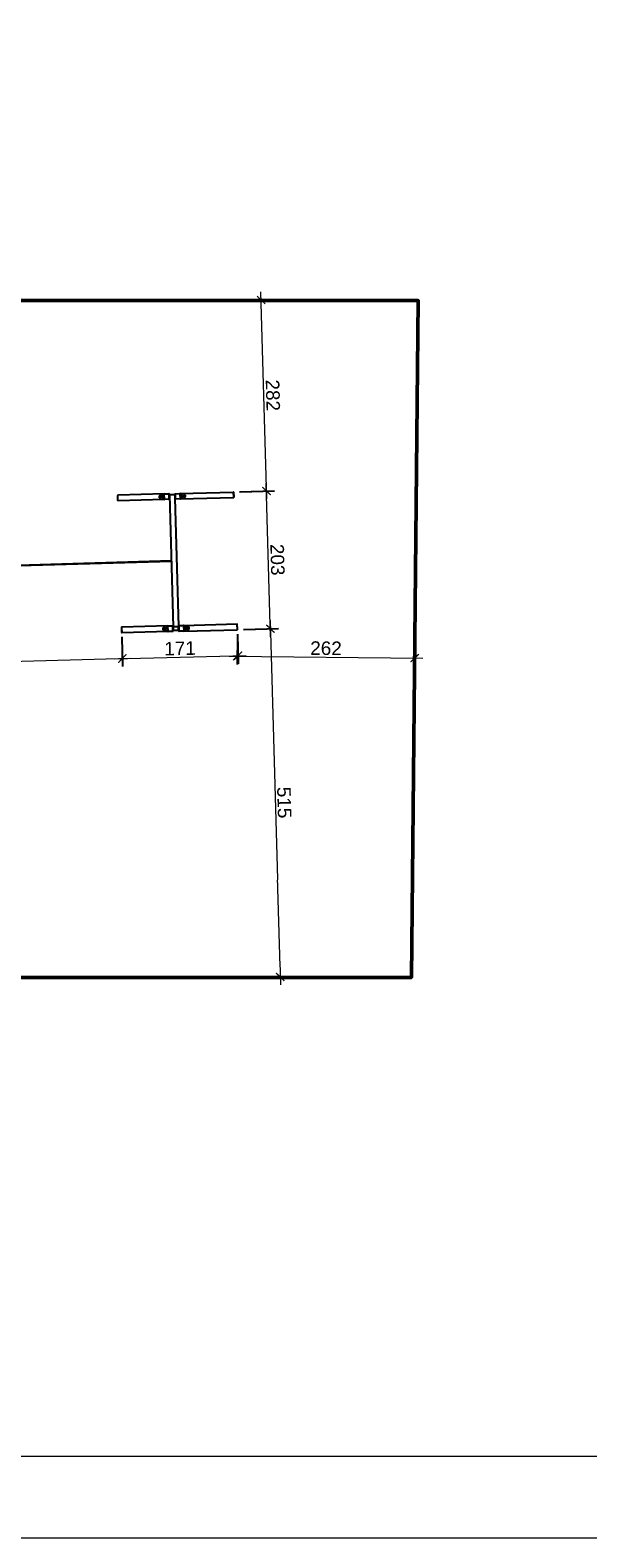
# Model space of a CAD drawing. Header units: millimetres. Extents: x 115689 to 123680, y 15655 to 20110.
# Tile 10 of 21: x 119196 to 120020, y 15655 to 17882. Entities that reach past the tile are written whole.
import ezdxf

# ---------------------------------------------------------------- set-up
doc = ezdxf.new("R2010")
doc.units = ezdxf.units.MM
doc.header["$LTSCALE"] = 100
doc.header["$MEASUREMENT"] = 0
doc.linetypes.add('DASHED', pattern=[0.75, 0.5, -0.25])
for name, color, linetype in [('11. PLAC ZABAW', 110, 'Continuous'), ('2D_METAL', 232, 'Continuous'), ('4.Piłkochwyty', 30, 'DASHED'), ('Okno', 4, 'Continuous'), ('Warstwa1', 1, 'Continuous')]:
    doc.layers.add(name, color=color, linetype=linetype)
doc.layers.add('Wentyl', color=4, linetype='Continuous', lineweight=18)
doc.styles.add('styl3', font='ARIAL.TTF', dxfattribs={"height": 20})
doc.dimstyles.new('ISO-25$0', dxfattribs={"dimtxt": 10, "dimasz": 10, "dimexe": 5, "dimexo": 12, "dimgap": 2, "dimtad": 1, "dimdec": 0, "dimtxsty": 'Standard', "dimblk": 'ARCHTICK', "dimcen": 2.5, "dimdle": 5, "dimadec": 0, "dimazin": 0, "dimtfac": 1, "dimtdec": 0, "dimtmove": 0, "dimatfit": 3, "dimfxl": 1, "dimlwd": 0, "dimarcsym": 0})

# ---------------------------------------------------------------- blocks, each defined once
blk = doc.blocks.new('_ArchTick')
at = {"layer": 'Warstwa1', "color": 0, "const_width": 0.15}
blk.add_lwpolyline([(-0.5, -0.5), (0.5, 0.5)], dxfattribs=at)
blk = doc.blocks.new('*D681')
at = {"layer": '2D_METAL', "color": 1, "linetype": 'ByBlock', "lineweight": -2}
for p, q in [((119331.1, 16986.3), (119332.4, 16942.2)), ((117199.1, 16926.7), (117200.4, 16882.5))]:
    blk.add_line(p, q, dxfattribs=at)
at = {"layer": '2D_METAL', "color": 1, "linetype": 'ByBlock', "lineweight": 0}
blk.add_line((117188, 16894.2), (119344, 16954.5), dxfattribs=at)
at = {"layer": 'Defpoints', "color": 0, "linetype": 'ByBlock'}
for p in [(119330.8, 16996.3), (119332, 16954.2), (117198.9, 16936.6)]:
    blk.add_point(p, dxfattribs=at)
at = {"layer": '2D_METAL', "color": 1, "linetype": 'ByBlock', "lineweight": 0, "xscale": 12, "yscale": 12, "zscale": 12}
for p, rotation in [((119332, 16954.2), 1.603633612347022), ((117200, 16894.5), 181.603633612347)]:
    blk.add_blockref('_ArchTick', p, dxfattribs=dict(at, rotation=rotation))
at = {"layer": '2D_METAL', "color": 4, "linetype": 'ByBlock', "insert": (118265.7, 16937.6), "char_height": 20, "attachment_point": 5, "rotation": 1.6036, "style": 'styl3'}
blk.add_mtext('2133', dxfattribs=at)
blk = doc.blocks.new('*D682')
at = {"layer": '2D_METAL', "color": 1, "linetype": 'ByBlock', "lineweight": -2}
for p, q in [((119331.1, 16986.3), (119332.1, 16942.1)), ((119502.2, 16990.3), (119503.2, 16946.1))]:
    blk.add_line(p, q, dxfattribs=at)
at = {"layer": '2D_METAL', "color": 1, "linetype": 'ByBlock', "lineweight": 0}
blk.add_line((119319.8, 16953.8), (119514.9, 16958.4), dxfattribs=at)
at = {"layer": 'Defpoints', "color": 0, "linetype": 'ByBlock'}
for p in [(119330.8, 16996.3), (119501.9, 17000.3), (119502.9, 16958.1)]:
    blk.add_point(p, dxfattribs=at)
at = {"layer": '2D_METAL', "color": 1, "linetype": 'ByBlock', "lineweight": 0, "xscale": 12, "yscale": 12, "zscale": 12}
for p, rotation in [((119331.8, 16954.1), 181.3364780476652), ((119502.9, 16958.1), 1.33647804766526)]:
    blk.add_blockref('_ArchTick', p, dxfattribs=dict(at, rotation=rotation))
at = {"layer": '2D_METAL', "color": 4, "linetype": 'ByBlock', "insert": (119417.1, 16969.1), "char_height": 20, "attachment_point": 5, "rotation": 1.3365, "style": 'styl3'}
blk.add_mtext('171', dxfattribs=at)
blk = doc.blocks.new('*D683')
at = {"layer": '2D_METAL', "color": 1, "linetype": 'ByBlock', "lineweight": -2}
for p, q in [((119505.1, 17200.3), (119557, 17201.7)), ((119510.8, 16997), (119562.7, 16998.4))]:
    blk.add_line(p, q, dxfattribs=at)
at = {"layer": '2D_METAL', "color": 1, "linetype": 'ByBlock', "lineweight": 0}
blk.add_line((119551, 16986.1), (119544.7, 17213.4), dxfattribs=at)
at = {"layer": 'Defpoints', "color": 0, "linetype": 'ByBlock'}
for p in [(119495.1, 17200), (119545, 17201.4), (119500.8, 16996.7)]:
    blk.add_point(p, dxfattribs=at)
at = {"layer": '2D_METAL', "color": 1, "linetype": 'ByBlock', "lineweight": 0, "xscale": 12, "yscale": 12, "zscale": 12}
for p, rotation in [((119545, 17201.4), 91.60363360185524), ((119550.7, 16998.1), 271.6036336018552)]:
    blk.add_blockref('_ArchTick', p, dxfattribs=dict(at, rotation=rotation))
at = {"layer": '2D_METAL', "color": 4, "linetype": 'ByBlock', "insert": (119561.1, 17100.1), "char_height": 20, "attachment_point": 5, "rotation": 271.6036, "style": 'styl3'}
blk.add_mtext('203', dxfattribs=at)
blk = doc.blocks.new('*D685')
at = {"layer": '2D_METAL', "color": 1, "linetype": 'ByBlock', "lineweight": 0}
blk.add_line((119545.4, 17189.4), (119536.8, 17495.7), dxfattribs=at)
at = {"layer": '2D_METAL', "color": 1, "linetype": 'ByBlock', "lineweight": -2}
for p, q in [((119498.4, 17482.7), (119549.1, 17484.1)), ((119506.4, 17200.3), (119557, 17201.7))]:
    blk.add_line(p, q, dxfattribs=at)
at = {"layer": 'Defpoints', "color": 0, "linetype": 'ByBlock'}
for p in [(119488.5, 17482.4), (119537.1, 17483.8), (119496.4, 17200.1)]:
    blk.add_point(p, dxfattribs=at)
at = {"layer": '2D_METAL', "color": 1, "linetype": 'ByBlock', "lineweight": 0, "xscale": 12, "yscale": 12, "zscale": 12}
for p, rotation in [((119537.1, 17483.8), 91.6036336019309), ((119545, 17201.4), 271.6036336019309)]:
    blk.add_blockref('_ArchTick', p, dxfattribs=dict(at, rotation=rotation))
at = {"layer": '2D_METAL', "color": 4, "linetype": 'ByBlock', "insert": (119554.3, 17343), "char_height": 20, "attachment_point": 5, "rotation": 271.6036, "style": 'styl3'}
blk.add_mtext('282', dxfattribs=at)
blk = doc.blocks.new('*D686')
at = {"layer": '2D_METAL', "color": 1, "linetype": 'ByBlock', "lineweight": -2}
for p, q in [((119512, 16997), (119562.7, 16998.4)), ((119526.4, 16482.7), (119577.1, 16484.1))]:
    blk.add_line(p, q, dxfattribs=at)
at = {"layer": '2D_METAL', "color": 1, "linetype": 'ByBlock', "lineweight": 0}
blk.add_line((119550.4, 17010.1), (119565.4, 16471.8), dxfattribs=at)
at = {"layer": 'Defpoints', "color": 0, "linetype": 'ByBlock'}
for p in [(119502, 16996.7), (119565.1, 16483.8), (119516.4, 16482.4)]:
    blk.add_point(p, dxfattribs=at)
at = {"layer": '2D_METAL', "color": 1, "linetype": 'ByBlock', "lineweight": 0, "xscale": 12, "yscale": 12, "zscale": 12}
for p, rotation in [((119550.7, 16998.1), 91.60363360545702), ((119565.1, 16483.8), 271.603633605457)]:
    blk.add_blockref('_ArchTick', p, dxfattribs=dict(at, rotation=rotation))
at = {"layer": '2D_METAL', "color": 4, "linetype": 'ByBlock', "insert": (119571.1, 16741.3), "char_height": 20, "attachment_point": 5, "rotation": 271.6036, "style": 'styl3'}
blk.add_mtext('515', dxfattribs=at)
blk = doc.blocks.new('*D696')
at = {"layer": '2D_METAL', "color": 1, "linetype": 'ByBlock', "lineweight": -2}
for p, q in [((119501.9, 16987.1), (119501.5, 16945.3)), ((119764.2, 16984.5), (119763.8, 16942.7))]:
    blk.add_line(p, q, dxfattribs=at)
at = {"layer": '2D_METAL', "color": 1, "linetype": 'ByBlock', "lineweight": 0}
blk.add_line((119489.6, 16957.4), (119775.9, 16954.6), dxfattribs=at)
at = {"layer": 'Defpoints', "color": 0, "linetype": 'ByBlock'}
for p in [(119502, 16997.1), (119764.3, 16994.5), (119763.9, 16954.7)]:
    blk.add_point(p, dxfattribs=at)
at = {"layer": '2D_METAL', "color": 1, "linetype": 'ByBlock', "lineweight": 0, "xscale": 12, "yscale": 12, "zscale": 12}
for p, rotation in [((119501.6, 16957.3), 179.4287738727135), ((119763.9, 16954.7), 359.4287738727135)]:
    blk.add_blockref('_ArchTick', p, dxfattribs=dict(at, rotation=rotation))
at = {"layer": '2D_METAL', "color": 4, "linetype": 'ByBlock', "insert": (119632.9, 16969.2), "char_height": 20, "attachment_point": 5, "rotation": 359.4288, "style": 'styl3'}
blk.add_mtext('262', dxfattribs=at)

msp = doc.modelspace()

# ---------------------------------------------------------------- linework, layer by layer
at = {"layer": '4.Piłkochwyty', "linetype": 'ByBlock'}
for p, q in [((119393.746, 17197.176), (119325.682, 17195.27)), ((119393.372, 17196.765), (119393.573, 17189.568)), ((119393.372, 17196.765), (119393.573, 17189.568)), ((119393.799, 17197.177), (119393.746, 17197.176)), ((119393.799, 17197.177), (119400.733, 17197.371)), ((119401.336, 17189.785), (119401.135, 17196.982)), ((119409.768, 17197.224), (119409.97, 17190.027)), ((119410.145, 17197.635), (119416.996, 17197.827)), ((119416.996, 17197.827), (119417.057, 17197.828)), ((119417.057, 17197.828), (119495.937, 17200.037)), ((119417.65, 17190.242), (119417.449, 17197.439)), ((119417.65, 17190.242), (119417.449, 17197.439)), ((119496.368, 17199.649), (119496.57, 17192.451)), ((119496.57, 17192.451), (119496.368, 17199.649)), ((119325.479, 17187.661), (119325.278, 17194.859)), ((119393.969, 17189.179), (119325.906, 17187.273)), ((119386.759, 17194.229), (119386.746, 17194.229)), ((119386.816, 17191.73), (119386.829, 17191.73)), ((119388.9, 17194.739), (119387.648, 17194.704)), ((119387.743, 17191.305), (119388.995, 17191.34)), ((119390.211, 17194.326), (119390.198, 17194.325)), ((119390.268, 17191.826), (119390.281, 17191.827)), ((119392.353, 17194.836), (119391.101, 17194.801)), ((119391.196, 17191.402), (119392.448, 17191.437)), ((119394.023, 17189.18), (119393.969, 17189.179)), ((119400.957, 17189.374), (119394.023, 17189.18)), ((119401.165, 17195.883), (119401.492, 17195.892)), ((119401.305, 17190.885), (119401.631, 17190.894)), ((119409.487, 17196.116), (119401.492, 17195.892)), ((119401.492, 17195.892), (119401.631, 17190.894)), ((119401.503, 17195.492), (119401.492, 17195.892)), ((119409.498, 17195.716), (119401.503, 17195.492)), ((119401.653, 17195.496), (119407.099, 17000.972)), ((119409.487, 17196.116), (119409.799, 17196.124)), ((119409.487, 17196.116), (119409.627, 17191.118)), ((119409.498, 17195.716), (119409.487, 17196.116)), ((119409.627, 17191.118), (119409.939, 17191.126)), ((119415.23, 17001.2), (119409.913, 17191.126)), ((119417.22, 17189.83), (119410.369, 17189.638)), ((119417.22, 17189.83), (119417.281, 17189.831)), ((119417.281, 17189.831), (119496.161, 17192.04)), ((119419.964, 17195.609), (119418.727, 17195.574)), ((119418.822, 17192.175), (119420.059, 17192.21)), ((119420.881, 17195.184), (119420.868, 17195.184)), ((119420.938, 17192.685), (119420.951, 17192.685)), ((119423.91, 17195.719), (119422.673, 17195.685)), ((119422.768, 17192.286), (119424.005, 17192.321)), ((119424.827, 17195.295), (119424.814, 17195.294)), ((119424.884, 17192.795), (119424.897, 17192.796)), ((119404.376, 17098.234), (118231.806, 17064.461)), ((119404.399, 17097.435), (118231.828, 17063.661)), ((119330.735, 16999.935), (119330.936, 16992.738)), ((119330.746, 16999.535), (119330.948, 16992.338)), ((119399.203, 17002.252), (119331.139, 17000.347)), ((119392.216, 16999.305), (119392.203, 16999.305)), ((119392.284, 16996.406), (119392.297, 16996.406)), ((119394.357, 16999.815), (119393.105, 16999.78)), ((119393.212, 16995.982), (119394.464, 16996.017)), ((119395.668, 16999.402), (119395.656, 16999.402)), ((119395.737, 16996.503), (119395.749, 16996.503)), ((119397.81, 16999.912), (119396.558, 16999.877)), ((119396.664, 16996.079), (119397.916, 16996.114)), ((119398.829, 17001.841), (119399.03, 16994.644)), ((119398.829, 17001.841), (119399.03, 16994.644)), ((119398.84, 17001.442), (119399.041, 16994.244)), ((119398.84, 17001.442), (119399.041, 16994.244)), ((119399.256, 17002.254), (119399.203, 17002.252)), ((119399.256, 17002.254), (119406.19, 17002.448)), ((119406.793, 16994.862), (119406.592, 17002.059)), ((119406.804, 16994.462), (119406.603, 17001.659)), ((119406.623, 17000.959), (119406.949, 17000.968)), ((119406.634, 17000.559), (119406.96, 17000.568)), ((119406.762, 16995.961), (119407.089, 16995.97)), ((119414.944, 17001.192), (119406.949, 17000.968)), ((119406.949, 17000.968), (119407.089, 16995.97)), ((119406.96, 17000.568), (119406.949, 17000.968)), ((119414.955, 17000.792), (119406.96, 17000.568)), ((119406.96, 17000.568), (119407.1, 16995.57)), ((119407.089, 16995.97), (119415.084, 16996.194)), ((119407.089, 16995.97), (119407.1, 16995.57)), ((119407.11, 17000.573), (119407.239, 16995.974)), ((119407.11, 17000.573), (119407.239, 16995.974)), ((119414.944, 17001.192), (119415.256, 17001.201)), ((119414.944, 17001.192), (119415.084, 16996.194)), ((119414.955, 17000.792), (119414.944, 17001.192)), ((119415.267, 17000.801), (119414.955, 17000.792)), ((119415.095, 16995.794), (119414.955, 17000.792)), ((119415.084, 16996.194), (119415.396, 16996.203)), ((119415.084, 16996.194), (119415.095, 16995.794)), ((119415.225, 17002.3), (119415.427, 16995.103)), ((119415.236, 17001.901), (119415.438, 16994.703)), ((119415.602, 17002.711), (119422.453, 17002.903)), ((119422.453, 17002.903), (119422.514, 17002.905)), ((119422.514, 17002.905), (119501.394, 17005.113)), ((119422.749, 16994.508), (119501.629, 16996.716)), ((119423.107, 16995.318), (119422.906, 17002.515)), ((119423.107, 16995.318), (119422.906, 17002.515)), ((119423.119, 16994.918), (119422.917, 17002.116)), ((119423.119, 16994.918), (119422.917, 17002.116)), ((119425.421, 17000.685), (119424.184, 17000.651)), ((119424.291, 16996.852), (119425.528, 16996.887)), ((119426.338, 17000.261), (119426.325, 17000.26)), ((119426.406, 16997.361), (119426.419, 16997.362)), ((119429.367, 17000.796), (119428.13, 17000.761)), ((119428.237, 16996.962), (119429.473, 16996.997)), ((119430.284, 17000.371), (119430.271, 17000.371)), ((119430.352, 16997.472), (119430.365, 16997.472)), ((119502.027, 16997.528), (119501.825, 17004.725)), ((119502.038, 16997.128), (119501.836, 17004.325)), ((119399.438, 16993.855), (119331.374, 16991.95)), ((119399.491, 16993.857), (119399.438, 16993.855)), ((119406.425, 16994.051), (119399.491, 16993.857)), ((119406.774, 16995.561), (119407.1, 16995.57)), ((119407.1, 16995.57), (119415.095, 16995.794)), ((119415.407, 16995.803), (119415.095, 16995.794)), ((119422.688, 16994.506), (119415.837, 16994.314)), ((119422.688, 16994.506), (119422.749, 16994.508))]:
    msp.add_line(p, q, dxfattribs=at)
for centre, radius, start, end in [((119400.739, 17196.976), 0.396, 0.968985, 90.911885), ((119410.162, 17197.241), 0.394, 92.437926, 182.51842), ((119388.045, 17193.014), 1.812, 140.338198, 222.869069), ((119387.616, 17193.559), 1.127, 88.330084, 148.984834), ((119387.643, 17192.446), 1.124, 213.236888, 275.068388), ((119391.497, 17193.111), 1.812, 140.338198, 222.869069), ((119391.068, 17193.656), 1.127, 88.330084, 148.984834), ((119391.096, 17192.542), 1.124, 213.236888, 275.068388), ((119400.941, 17189.769), 0.395, 272.24147, 2.292196), ((119410.364, 17190.032), 0.394, 180.767446, 270.690742), ((119420.068, 17194.478), 1.116, 31.297374, 95.295697), ((119420.092, 17193.373), 1.144, 268.344147, 330.65797), ((119419.667, 17193.9), 1.813, 321.133048, 42.074219), ((119424.014, 17194.589), 1.116, 31.297374, 95.295697), ((119424.038, 17193.484), 1.144, 268.344147, 330.65797), ((119423.613, 17194.01), 1.813, 321.133048, 42.074219), ((119393.502, 16998.091), 1.812, 140.338198, 187.938827), ((119393.513, 16997.691), 1.812, 175.26844, 222.869069), ((119393.073, 16998.636), 1.127, 88.330084, 148.984834), ((119393.112, 16997.122), 1.124, 213.236888, 275.068388), ((119396.954, 16998.188), 1.812, 140.338198, 187.938827), ((119396.966, 16997.788), 1.812, 175.26844, 222.869069), ((119396.525, 16998.732), 1.127, 88.330084, 148.984834), ((119396.564, 16997.219), 1.124, 213.236888, 275.068388), ((119406.196, 17002.052), 0.396, 0.968985, 90.911885), ((119415.619, 17002.318), 0.394, 92.437926, 182.51842), ((119425.525, 16999.554), 1.116, 31.297374, 95.295697), ((119425.561, 16998.05), 1.144, 268.344147, 330.65797), ((119425.124, 16998.976), 1.813, 355.26844, 42.074219), ((119425.135, 16998.576), 1.813, 321.133048, 7.938827), ((119429.471, 16999.665), 1.116, 31.297374, 95.295697), ((119429.506, 16998.16), 1.144, 268.344147, 330.65797), ((119429.07, 16999.087), 1.813, 355.26844, 42.074219), ((119429.081, 16998.687), 1.813, 321.133048, 7.938827), ((119406.409, 16994.446), 0.395, 272.24147, 2.292196), ((119415.832, 16994.709), 0.394, 180.767446, 270.690742)]:
    msp.add_arc(centre, radius, start, end, dxfattribs=at)
for centre, major_axis, ratio, start_param, end_param in [((119393.757, 17196.776), (-0.011, 0.4), 0.96338219, 0, 1.57079633), ((119393.757, 17196.776), (-0.011, 0.4), 0.96338219, 0, 1.57079633), ((119393.81, 17196.777), (0.011, -0.4), 0.96338219, 3.14159265, 4.71238898), ((119417.007, 17197.427), (-0.011, 0.4), 0.95188714, 4.71238898, 6.28318531), ((119417.068, 17197.428), (0.011, -0.4), 0.95188714, 1.57079633, 3.14159265), ((119417.068, 17197.428), (0.011, -0.4), 0.95188714, 1.57079633, 3.14159265), ((119495.948, 17199.637), (0.42, 0.012), 0.95188714, 0, 1.57079633), ((119325.693, 17194.87), (-0.415, -0.012), 0.96338219, 4.71238898, 6.28318531), ((119325.894, 17187.673), (-0.415, -0.012), 0.96338219, 0, 1.57079633), ((119386.781, 17192.979), (0.035, -1.25), 0.26813199, 0, 3.43816066), ((119386.781, 17192.979), (0.035, -1.25), 0.26813199, 5.9866173, 6.28318531), ((119386.794, 17192.979), (0.035, -1.25), 0.26813199, 0, 3.14159265), ((119388.948, 17193.04), (0.048, -1.699), 0.26813199, 0, 3.14159265), ((119390.233, 17193.076), (0.035, -1.25), 0.26813199, 0, 3.43816066), ((119390.233, 17193.076), (0.035, -1.25), 0.26813199, 5.9866173, 6.28318531), ((119390.246, 17193.076), (0.035, -1.25), 0.26813199, 0, 3.14159265), ((119392.4, 17193.136), (0.048, -1.699), 0.26813199, 0, 3.14159265), ((119393.958, 17189.579), (-0.011, 0.4), 0.96338219, 1.57079633, 3.14159265), ((119393.958, 17189.579), (-0.011, 0.4), 0.96338219, 1.57079633, 3.14159265), ((119394.012, 17189.58), (0.011, -0.4), 0.96338219, 4.71238898, 6.28318531), ((119417.208, 17190.23), (-0.011, 0.4), 0.95188714, 3.14159265, 4.71238898), ((119417.27, 17190.231), (0.011, -0.4), 0.95188714, 0, 1.57079633), ((119417.27, 17190.231), (0.011, -0.4), 0.95188714, 0, 1.57079633), ((119418.775, 17193.875), (0.048, -1.699), 0.30644881, 3.14159265, 6.28318531), ((119420.903, 17193.934), (0.035, -1.25), 0.30644881, 3.14159265, 6.28318531), ((119420.916, 17193.935), (0.035, -1.25), 0.30644881, 2.79676435, 6.28318531), ((119420.916, 17193.935), (0.035, -1.25), 0.30644881, 0, 0.3448283), ((119422.721, 17193.985), (0.048, -1.699), 0.30644881, 3.14159265, 6.28318531), ((119424.849, 17194.045), (0.035, -1.25), 0.30644881, 3.14159265, 6.28318531), ((119424.862, 17194.045), (0.035, -1.25), 0.30644881, 2.79676435, 6.28318531), ((119424.862, 17194.045), (0.035, -1.25), 0.30644881, 0, 0.3448283), ((119496.15, 17192.44), (0.42, 0.012), 0.95188714, 4.71238898, 6.28318531), ((119331.15, 16999.947), (-0.415, -0.012), 0.96338219, 4.71238898, 6.28318531), ((119392.238, 16998.055), (-0.035, 1.25), 0.26813199, 0, 0.29656801), ((119392.249, 16997.656), (0.035, -1.25), 0.26813199, 5.9866173, 6.28318531), ((119392.238, 16998.055), (-0.035, 1.25), 0.26813199, 3.14159265, 6.28318531), ((119392.249, 16997.656), (0.035, -1.25), 0.26813199, 0, 3.14159265), ((119392.251, 16998.056), (-0.035, 1.25), 0.26813199, 4.55169835, 6.28318531), ((119392.262, 16997.656), (0.035, -1.25), 0.26813199, 0, 1.73148701), ((119394.405, 16998.116), (-0.048, 1.699), 0.26813199, 4.5944688, 6.28318531), ((119394.416, 16997.716), (-0.048, 1.699), 0.26813199, 3.14159265, 4.8303091), ((119395.691, 16998.152), (-0.035, 1.25), 0.26813199, 0, 0.29656801), ((119395.702, 16997.752), (0.035, -1.25), 0.26813199, 5.9866173, 6.28318531), ((119395.702, 16997.752), (0.035, -1.25), 0.26813199, 0, 3.14159265), ((119395.703, 16998.152), (0.035, -1.25), 0.26813199, 1.41010565, 3.14159265), ((119395.714, 16997.753), (0.035, -1.25), 0.26813199, 0, 1.73148696), ((119397.857, 16998.213), (0.048, -1.699), 0.26813199, 1.35646953, 3.14159265), ((119399.214, 17001.852), (-0.011, 0.4), 0.96338219, 0, 1.57079633), ((119399.214, 17001.852), (-0.011, 0.4), 0.96338219, 0, 1.57079633), ((119399.267, 17001.854), (0.011, -0.4), 0.96338219, 3.14159265, 4.71238898), ((119399.279, 17001.454), (0.011, -0.4), 0.96338219, 3.14159265, 4.71238898), ((119422.464, 17002.503), (-0.011, 0.4), 0.95188714, 4.71238898, 6.28318531), ((119422.475, 17002.103), (-0.011, 0.4), 0.95188714, 4.71238898, 6.28318531), ((119422.525, 17002.505), (0.011, -0.4), 0.95188714, 1.57079633, 3.14159265), ((119422.525, 17002.505), (0.011, -0.4), 0.95188714, 1.57079633, 3.14159265), ((119424.232, 16998.951), (0.048, -1.699), 0.30644881, 3.14159265, 4.87600774), ((119426.36, 16999.011), (-0.035, 1.25), 0.30644881, 0, 1.73148696), ((119426.373, 16999.011), (0.035, -1.25), 0.30644881, 2.79676435, 6.28318531), ((119426.384, 16998.611), (-0.035, 1.25), 0.30644881, 0, 3.48642095), ((119426.371, 16998.611), (0.035, -1.25), 0.30644881, 4.55169831, 6.28318531), ((119428.178, 16999.062), (0.048, -1.699), 0.30644881, 3.14159265, 6.28318531), ((119428.189, 16998.662), (0.048, -1.699), 0.30644881, 4.54835431, 6.28318531), ((119430.319, 16999.122), (0.035, -1.25), 0.30644881, 2.79676435, 6.28318531), ((119430.317, 16998.721), (0.035, -1.25), 0.30644881, 3.14159265, 6.28318531), ((119430.33, 16998.722), (-0.035, 1.25), 0.30644881, 0, 3.48642095), ((119430.306, 16999.121), (-0.035, 1.25), 0.30644881, 0, 0.52000906), ((119501.405, 17004.713), (0.42, 0.012), 0.95188714, 0, 1.57079633), ((119501.618, 16997.116), (0.42, 0.012), 0.95188714, 4.71238898, 6.28318531), ((119331.363, 16992.35), (-0.415, -0.012), 0.96338219, 0, 1.57079633), ((119399.427, 16994.255), (-0.011, 0.4), 0.96338219, 1.57079633, 3.14159265), ((119399.427, 16994.255), (-0.011, 0.4), 0.96338219, 1.57079633, 3.14159265), ((119399.469, 16994.657), (0.011, -0.4), 0.96338219, 4.71238898, 6.28318531), ((119399.48, 16994.257), (0.011, -0.4), 0.96338219, 4.71238898, 6.28318531), ((119422.665, 16995.306), (-0.011, 0.4), 0.95188714, 3.14159265, 4.71238898), ((119422.677, 16994.906), (-0.011, 0.4), 0.95188714, 3.14159265, 4.71238898), ((119422.738, 16994.908), (0.011, -0.4), 0.95188714, 0, 1.57079633), ((119422.738, 16994.908), (0.011, -0.4), 0.95188714, 0, 1.57079633)]:
    msp.add_ellipse(centre, major_axis=major_axis, ratio=ratio, start_param=start_param, end_param=end_param, dxfattribs=at)
at = {"layer": 'Wentyl'}
for points in [[(115689.455, 15654.962), (121989.455, 15654.962), (121989.455, 20109.962), (115689.455, 20109.962)], [(116034.455, 19989.962), (121869.455, 19989.962), (121869.455, 15774.962), (116034.455, 15774.962)]]:
    msp.add_lwpolyline(points, close=True, dxfattribs=at)

# ---------------------------------------------------------------- dimensions: what is measured, and where the dimension line sits
at = {"layer": '2D_METAL', "linetype": 'ByBlock'}
for p1, p2, distance, picture, middle in [((119496.357, 17200.051), (119488.453, 17482.39), -48.682, '*D685', (119554.274, 17342.953)), ((119500.795, 16996.693), (119495.103, 17200.013), -49.936, '*D683', (119561.079, 17100.12)), ((117198.865, 16936.65), (119330.836, 16996.336), -42.151, '*D681', (118265.66, 16937.572)), ((119330.836, 16996.336), (119501.948, 17000.329), -42.242, '*D682', (119417.073, 16969.139)), ((119502.038, 16997.128), (119764.283, 16994.513), -39.81, '*D696', (119632.895, 16969.223))]:
    dim = msp.add_aligned_dim(p1=p1, p2=p2, distance=distance, dimstyle='ISO-25$0', override={"dimasz": 12, "dimexe": 12, "dimexo": 10, "dimgap": 3, "dimtxsty": 'styl3', "dimdle": 12, "dimclrd": 1, "dimclre": 1, "dimclrt": 4, "dimldrblk": 'ArchTick', "dimarcsym": 1}, dxfattribs=at)
    dim.commit()
    dim.dimension.update_dxf_attribs({"geometry": picture, "text_midpoint": middle})

# ---------------------------------------------------------------- next in the draw order: texts
at = {"layer": 'Okno', "insert": (119065.551, 16605.226), "char_height": 43.7817, "width": 3185.262, "attachment_point": 1, "style": 'styl3', "bg_fill": 2}
msp.add_mtext('\\pxqc;{\\fArial Narrow|b0|i0|c238|p34;\\H0.685218x;          BUDOWA KOMPLEKSU SPORTOWO- REKREACYJNEGO \\P\\H1x;WRAZ Z INFRASTRUKTURĄ TECHNICZNĄ}', dxfattribs=at)

# ---------------------------------------------------------------- next in the draw order: linework, layer by layer
at = {"layer": '11. PLAC ZABAW', "color": 4, "linetype": 'ByBlock', "lineweight": 50}
msp.add_lwpolyline([(116830.974, 17483.03), (116602.968, 15842.408), (119086.881, 15984.091), (119055.2, 16483.028), (119759.183, 16483.03), (119769.154, 17483.03)], close=True, dxfattribs=at)

# ---------------------------------------------------------------- next in the draw order: dimensions: what is measured, and where the dimension line sits
at = {"layer": '2D_METAL', "linetype": 'ByBlock'}
dim = msp.add_aligned_dim(p1=(119502.049, 16996.728), p2=(119516.448, 16482.398), distance=48.682, dimstyle='ISO-25$0', override={"dimasz": 12, "dimexe": 12, "dimexo": 10, "dimgap": 3, "dimtxsty": 'styl3', "dimdle": 12, "dimclrd": 1, "dimclre": 1, "dimclrt": 4, "dimldrblk": 'ArchTick', "dimarcsym": 1}, dxfattribs=at)
dim.commit()
dim.dimension.update_dxf_attribs({"geometry": '*D686', "text_midpoint": (119571.118, 16741.295)})

doc.saveas('drawing.dxf')
